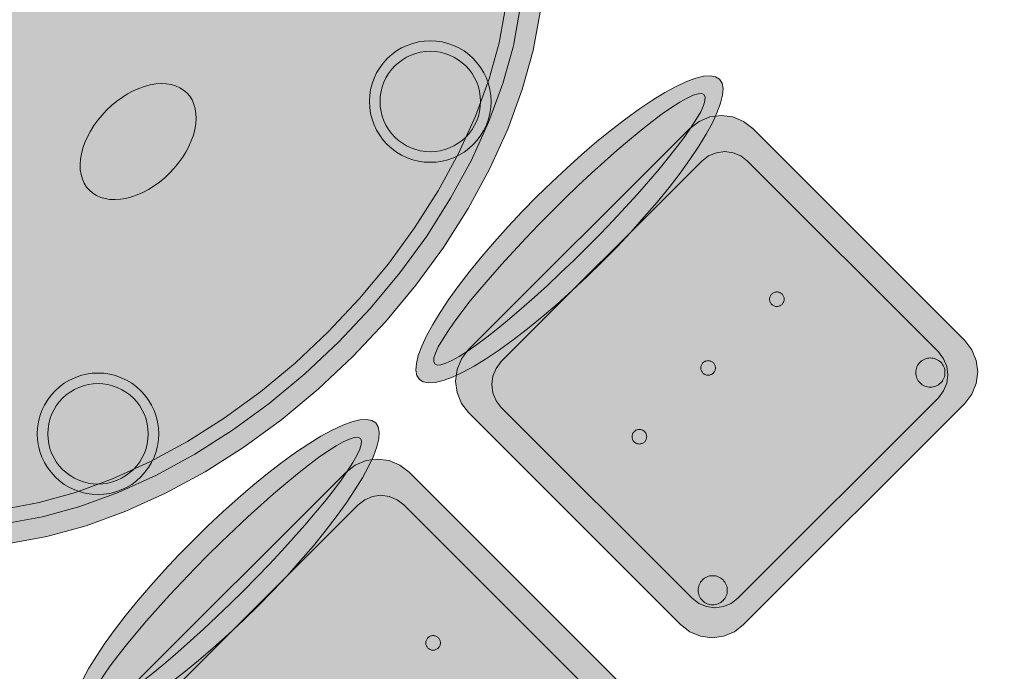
# Model space of a CAD drawing. Header units: metres. Extents: x 2172.2 to 2210.6, y 415.3 to 458.1.
# Tile 78 of 168: x 2175.7 to 2176.9, y 442 to 442.8. Entities that reach past the tile are written whole.
import ezdxf

# ---------------------------------------------------------------- set-up
doc = ezdxf.new("R2010")
doc.units = ezdxf.units.M
doc.layers.add('NC_N1_CHAIRS', color=7, linetype='CONTINUOUS', lineweight=13)
doc.layers.add('NC_N1_TABLES', color=7, linetype='CONTINUOUS', lineweight=13)

# ---------------------------------------------------------------- blocks, each defined once
blk = doc.blocks.new('NC_N1_DINING_2')
at = {"true_color": 0xf6f5ef}
h = blk.add_hatch(color=256, dxfattribs=at)
h.dxf.hatch_style = 1
h.paths.add_polyline_path([(0.6, 0), (0.5971, 0.0368), (0.5885, 0.0732), (0.5742, 0.1089), (0.5543, 0.1435), (0.5292, 0.1768), (0.4989, 0.2083), (0.4638, 0.2379), (0.4243, 0.2652), (0.3806, 0.2899), (0.3333, 0.3118), (0.2828, 0.3307), (0.2296, 0.3465), (0.1742, 0.3589), (0.1171, 0.3678), (0.0588, 0.3732), (0, 0.375), (-0.0588, 0.3732), (-0.1171, 0.3678), (-0.1742, 0.3589), (-0.2296, 0.3465), (-0.2828, 0.3307), (-0.3333, 0.3118), (-0.3806, 0.2899), (-0.4243, 0.2652), (-0.4638, 0.2379), (-0.4989, 0.2083), (-0.5292, 0.1768), (-0.5543, 0.1435), (-0.5742, 0.1089), (-0.5885, 0.0732), (-0.5971, 0.0368), (-0.6, 0), (-0.5971, -0.0368), (-0.5885, -0.0732), (-0.5742, -0.1089), (-0.5543, -0.1435), (-0.5292, -0.1768), (-0.4989, -0.2083), (-0.4638, -0.2379), (-0.4243, -0.2652), (-0.3806, -0.2899), (-0.3333, -0.3118), (-0.2828, -0.3307), (-0.2296, -0.3465), (-0.1742, -0.3589), (-0.1171, -0.3678), (-0.0588, -0.3732), (0, -0.375), (0.0588, -0.3732), (0.1171, -0.3678), (0.1742, -0.3589), (0.2296, -0.3465), (0.2828, -0.3307), (0.3333, -0.3118), (0.3806, -0.2899), (0.4243, -0.2652), (0.4638, -0.2379), (0.4989, -0.2083), (0.5292, -0.1768), (0.5543, -0.1435), (0.5742, -0.1089), (0.5885, -0.0732), (0.5971, -0.0368)])
at = {"color": 0, "linetype": 'CONTINUOUS', "lineweight": -2, "true_color": 0x2d3540}
blk.add_lwpolyline([(-0.4638, -0.2379), (-0.4243, -0.2652), (-0.3806, -0.2899), (-0.3333, -0.3118), (-0.2828, -0.3307), (-0.2296, -0.3465), (-0.1742, -0.3589), (-0.1171, -0.3678), (-0.0588, -0.3732), (0, -0.375), (0.0588, -0.3732), (0.1171, -0.3678), (0.1742, -0.3589), (0.2296, -0.3465), (0.2828, -0.3307), (0.3333, -0.3118), (0.3806, -0.2899), (0.4243, -0.2652), (0.4638, -0.2379)], dxfattribs=at)
at = {"color": 0, "linetype": 'CONTINUOUS', "lineweight": -2, "true_color": 0xa38246}
for points in [[(0.4486, -0.218), (0.411, -0.244), (0.3692, -0.2676), (0.3237, -0.2887), (0.2749, -0.307), (0.2233, -0.3222), (0.1695, -0.3343), (0.114, -0.343), (0.0573, -0.3482), (0, -0.35), (-0.0573, -0.3482), (-0.114, -0.343), (-0.1695, -0.3343), (-0.2233, -0.3222), (-0.2749, -0.307), (-0.3237, -0.2887), (-0.3692, -0.2676), (-0.411, -0.244), (-0.4486, -0.218)], [(0.4377, -0.2037), (0.4014, -0.2287), (0.361, -0.2516), (0.3167, -0.2721), (0.2692, -0.2899), (0.2188, -0.3048), (0.1661, -0.3166), (0.1117, -0.3251), (0.0562, -0.3303), (0, -0.332), (-0.0562, -0.3303), (-0.1117, -0.3251), (-0.1661, -0.3166), (-0.2188, -0.3048), (-0.2692, -0.2899), (-0.3167, -0.2721), (-0.361, -0.2516), (-0.4014, -0.2287), (-0.4377, -0.2037)]]:
    blk.add_lwpolyline(points, dxfattribs=at)
for points in [[(0.085, 0), (0.0846, 0.0054), (0.0834, 0.0107), (0.0813, 0.016), (0.0785, 0.021), (0.075, 0.0259), (0.0707, 0.0306), (0.0657, 0.0349), (0.0601, 0.0389), (0.0539, 0.0425), (0.0472, 0.0457), (0.0401, 0.0485), (0.0325, 0.0508), (0.0247, 0.0526), (0.0166, 0.0539), (0.0083, 0.0547), (0, 0.055), (-0.0083, 0.0547), (-0.0166, 0.0539), (-0.0247, 0.0526), (-0.0325, 0.0508), (-0.0401, 0.0485), (-0.0472, 0.0457), (-0.0539, 0.0425), (-0.0601, 0.0389), (-0.0657, 0.0349), (-0.0707, 0.0306), (-0.075, 0.0259), (-0.0785, 0.021), (-0.0813, 0.016), (-0.0834, 0.0107), (-0.0846, 0.0054), (-0.085, 0), (-0.0846, -0.0054), (-0.0834, -0.0107), (-0.0813, -0.016), (-0.0785, -0.021), (-0.075, -0.0259), (-0.0707, -0.0306), (-0.0657, -0.0349), (-0.0601, -0.0389), (-0.0539, -0.0425), (-0.0472, -0.0457), (-0.0401, -0.0485), (-0.0325, -0.0508), (-0.0247, -0.0526), (-0.0166, -0.0539), (-0.0083, -0.0547), (0, -0.055), (0.0083, -0.0547), (0.0166, -0.0539), (0.0247, -0.0526), (0.0325, -0.0508), (0.0401, -0.0485), (0.0472, -0.0457), (0.0539, -0.0425), (0.0601, -0.0389), (0.0657, -0.0349), (0.0707, -0.0306), (0.075, -0.0259), (0.0785, -0.021), (0.0813, -0.016), (0.0834, -0.0107), (0.0846, -0.0054)], [(-0.228, -0.22), (-0.2283, -0.2261), (-0.2292, -0.2321), (-0.2307, -0.238), (-0.2327, -0.2437), (-0.2353, -0.2492), (-0.2384, -0.2544), (-0.2421, -0.2593), (-0.2462, -0.2638), (-0.2507, -0.2679), (-0.2556, -0.2716), (-0.2608, -0.2747), (-0.2663, -0.2773), (-0.272, -0.2793), (-0.2779, -0.2808), (-0.2839, -0.2817), (-0.29, -0.282), (-0.2961, -0.2817), (-0.3021, -0.2808), (-0.308, -0.2793), (-0.3137, -0.2773), (-0.3192, -0.2747), (-0.3244, -0.2716), (-0.3293, -0.2679), (-0.3338, -0.2638), (-0.3379, -0.2593), (-0.3416, -0.2544), (-0.3447, -0.2492), (-0.3473, -0.2437), (-0.3493, -0.238), (-0.3508, -0.2321), (-0.3517, -0.2261), (-0.352, -0.22), (-0.3517, -0.2139), (-0.3508, -0.2079), (-0.3493, -0.202), (-0.3473, -0.1963), (-0.3447, -0.1908), (-0.3416, -0.1856), (-0.3379, -0.1807), (-0.3338, -0.1762), (-0.3293, -0.1721), (-0.3244, -0.1684), (-0.3192, -0.1653), (-0.3137, -0.1627), (-0.308, -0.1607), (-0.3021, -0.1592), (-0.2961, -0.1583), (-0.29, -0.158), (-0.2839, -0.1583), (-0.2779, -0.1592), (-0.272, -0.1607), (-0.2663, -0.1627), (-0.2608, -0.1653), (-0.2556, -0.1684), (-0.2507, -0.1721), (-0.2462, -0.1762), (-0.2421, -0.1807), (-0.2384, -0.1856), (-0.2353, -0.1908), (-0.2327, -0.1963), (-0.2307, -0.202), (-0.2292, -0.2079), (-0.2283, -0.2139)], [(0.352, -0.22), (0.3517, -0.2261), (0.3508, -0.2321), (0.3493, -0.238), (0.3473, -0.2437), (0.3447, -0.2492), (0.3416, -0.2544), (0.3379, -0.2593), (0.3338, -0.2638), (0.3293, -0.2679), (0.3244, -0.2716), (0.3192, -0.2747), (0.3137, -0.2773), (0.308, -0.2793), (0.3021, -0.2808), (0.2961, -0.2817), (0.29, -0.282), (0.2839, -0.2817), (0.2779, -0.2808), (0.272, -0.2793), (0.2663, -0.2773), (0.2608, -0.2747), (0.2556, -0.2716), (0.2507, -0.2679), (0.2462, -0.2638), (0.2421, -0.2593), (0.2384, -0.2544), (0.2353, -0.2492), (0.2327, -0.2437), (0.2307, -0.238), (0.2292, -0.2321), (0.2283, -0.2261), (0.228, -0.22), (0.2283, -0.2139), (0.2292, -0.2079), (0.2307, -0.202), (0.2327, -0.1963), (0.2353, -0.1908), (0.2384, -0.1856), (0.2421, -0.1807), (0.2462, -0.1762), (0.2507, -0.1721), (0.2556, -0.1684), (0.2608, -0.1653), (0.2663, -0.1627), (0.272, -0.1607), (0.2779, -0.1592), (0.2839, -0.1583), (0.29, -0.158), (0.2961, -0.1583), (0.3021, -0.1592), (0.308, -0.1607), (0.3137, -0.1627), (0.3192, -0.1653), (0.3244, -0.1684), (0.3293, -0.1721), (0.3338, -0.1762), (0.3379, -0.1807), (0.3416, -0.1856), (0.3447, -0.1908), (0.3473, -0.1963), (0.3493, -0.202), (0.3508, -0.2079), (0.3517, -0.2139)]]:
    blk.add_lwpolyline(points, close=True, dxfattribs=at)
at = {"color": 0, "linetype": 'CONTINUOUS', "lineweight": -2, "true_color": 0x89939a}
for points in [[(-0.215, -0.22), (-0.2154, -0.2274), (-0.2164, -0.2346), (-0.2182, -0.2418), (-0.2207, -0.2487), (-0.2239, -0.2554), (-0.2276, -0.2617), (-0.232, -0.2676), (-0.237, -0.273), (-0.2424, -0.278), (-0.2483, -0.2824), (-0.2546, -0.2861), (-0.2613, -0.2893), (-0.2682, -0.2918), (-0.2754, -0.2936), (-0.2826, -0.2946), (-0.29, -0.295), (-0.2974, -0.2946), (-0.3046, -0.2936), (-0.3118, -0.2918), (-0.3187, -0.2893), (-0.3254, -0.2861), (-0.3317, -0.2824), (-0.3376, -0.278), (-0.343, -0.273), (-0.348, -0.2676), (-0.3524, -0.2617), (-0.3561, -0.2554), (-0.3593, -0.2487), (-0.3618, -0.2418), (-0.3636, -0.2346), (-0.3646, -0.2274), (-0.365, -0.22), (-0.3646, -0.2126), (-0.3636, -0.2054), (-0.3618, -0.1982), (-0.3593, -0.1913), (-0.3561, -0.1846), (-0.3524, -0.1783), (-0.348, -0.1724), (-0.343, -0.167), (-0.3376, -0.162), (-0.3317, -0.1576), (-0.3254, -0.1539), (-0.3187, -0.1507), (-0.3118, -0.1482), (-0.3046, -0.1464), (-0.2974, -0.1454), (-0.29, -0.145), (-0.2826, -0.1454), (-0.2754, -0.1464), (-0.2682, -0.1482), (-0.2613, -0.1507), (-0.2546, -0.1539), (-0.2483, -0.1576), (-0.2424, -0.162), (-0.237, -0.167), (-0.232, -0.1724), (-0.2276, -0.1783), (-0.2239, -0.1846), (-0.2207, -0.1913), (-0.2182, -0.1982), (-0.2164, -0.2054), (-0.2154, -0.2126)], [(0.365, -0.22), (0.3646, -0.2274), (0.3636, -0.2346), (0.3618, -0.2418), (0.3593, -0.2487), (0.3561, -0.2554), (0.3524, -0.2617), (0.348, -0.2676), (0.343, -0.273), (0.3376, -0.278), (0.3317, -0.2824), (0.3254, -0.2861), (0.3187, -0.2893), (0.3118, -0.2918), (0.3046, -0.2936), (0.2974, -0.2946), (0.29, -0.295), (0.2826, -0.2946), (0.2754, -0.2936), (0.2682, -0.2918), (0.2613, -0.2893), (0.2546, -0.2861), (0.2483, -0.2824), (0.2424, -0.278), (0.237, -0.273), (0.232, -0.2676), (0.2276, -0.2617), (0.2239, -0.2554), (0.2207, -0.2487), (0.2182, -0.2418), (0.2164, -0.2346), (0.2154, -0.2274), (0.215, -0.22), (0.2154, -0.2126), (0.2164, -0.2054), (0.2182, -0.1982), (0.2207, -0.1913), (0.2239, -0.1846), (0.2276, -0.1783), (0.232, -0.1724), (0.237, -0.167), (0.2424, -0.162), (0.2483, -0.1576), (0.2546, -0.1539), (0.2613, -0.1507), (0.2682, -0.1482), (0.2754, -0.1464), (0.2826, -0.1454), (0.29, -0.145), (0.2974, -0.1454), (0.3046, -0.1464), (0.3118, -0.1482), (0.3187, -0.1507), (0.3254, -0.1539), (0.3317, -0.1576), (0.3376, -0.162), (0.343, -0.167), (0.348, -0.1724), (0.3524, -0.1783), (0.3561, -0.1846), (0.3593, -0.1913), (0.3618, -0.1982), (0.3636, -0.2054), (0.3646, -0.2126)]]:
    blk.add_lwpolyline(points, close=True, dxfattribs=at)
blk = doc.blocks.new('NC_N1_CHAIR_IVORY')
at = {"true_color": 0xf6f5ef}
h = blk.add_hatch(color=256, dxfattribs=at)
h.dxf.hatch_style = 1
h.paths.add_polyline_path([(0.262, 0.222), (0.2607, 0.2276), (0.257, 0.2331), (0.2507, 0.2385), (0.2421, 0.2438), (0.2311, 0.2489), (0.2178, 0.2537), (0.2025, 0.2582), (0.1853, 0.2623), (0.1662, 0.2661), (0.1456, 0.2694), (0.1235, 0.2723), (0.1003, 0.2747), (0.0761, 0.2765), (0.0511, 0.2779), (0.0257, 0.2787), (0, 0.279), (-0.0257, 0.2787), (-0.0511, 0.2779), (-0.0761, 0.2765), (-0.1003, 0.2747), (-0.1235, 0.2723), (-0.1456, 0.2694), (-0.1662, 0.2661), (-0.1853, 0.2623), (-0.2025, 0.2582), (-0.2178, 0.2537), (-0.2311, 0.2489), (-0.2421, 0.2438), (-0.2507, 0.2385), (-0.257, 0.2331), (-0.2607, 0.2276), (-0.262, 0.222), (-0.2607, 0.2164), (-0.257, 0.2109), (-0.2507, 0.2055), (-0.2421, 0.2002), (-0.2311, 0.1951), (-0.2178, 0.1903), (-0.2025, 0.1858), (-0.1853, 0.1817), (-0.1662, 0.1779), (-0.1456, 0.1746), (-0.1235, 0.1717), (-0.1003, 0.1693), (-0.0761, 0.1675), (-0.0511, 0.1661), (-0.0257, 0.1653), (0, 0.165), (0.0257, 0.1653), (0.0511, 0.1661), (0.0761, 0.1675), (0.1003, 0.1693), (0.1235, 0.1717), (0.1456, 0.1746), (0.1662, 0.1779), (0.1853, 0.1817), (0.2025, 0.1858), (0.2178, 0.1903), (0.2311, 0.1951), (0.2421, 0.2002), (0.2507, 0.2055), (0.257, 0.2109), (0.2607, 0.2164)])
at = {"true_color": 0xdbe4e9}
h = blk.add_hatch(color=256, dxfattribs=at)
h.dxf.hatch_style = 1
h.paths.add_polyline_path([(0.193, -0.275), (-0.193, -0.275), (-0.2072, -0.2731), (-0.2205, -0.2676), (-0.2319, -0.2589), (-0.2406, -0.2475), (-0.2461, -0.2342), (-0.248, -0.22), (-0.248, 0.15), (-0.2461, 0.1642), (-0.2406, 0.1775), (-0.2319, 0.1889), (-0.2205, 0.1976), (-0.2072, 0.2031), (-0.193, 0.205), (0.193, 0.205), (0.2072, 0.2031), (0.2205, 0.1976), (0.2319, 0.1889), (0.2406, 0.1775), (0.2461, 0.1642), (0.248, 0.15), (0.248, -0.22), (0.2461, -0.2342), (0.2406, -0.2475), (0.2319, -0.2589), (0.2205, -0.2676), (0.2072, -0.2731)])
at = {"true_color": 0xa38246}
h = blk.add_hatch(color=256, dxfattribs=at)
h.dxf.hatch_style = 1
h.paths.add_polyline_path([(-0.111, -0.02), (-0.111, -0.0209), (-0.1112, -0.0218), (-0.1114, -0.0226), (-0.1117, -0.0234), (-0.1121, -0.0242), (-0.1125, -0.025), (-0.113, -0.0257), (-0.1136, -0.0264), (-0.1143, -0.027), (-0.115, -0.0275), (-0.1158, -0.0279), (-0.1166, -0.0283), (-0.1174, -0.0286), (-0.1182, -0.0288), (-0.1191, -0.029), (-0.12, -0.029), (-0.1209, -0.029), (-0.1218, -0.0288), (-0.1226, -0.0286), (-0.1234, -0.0283), (-0.1242, -0.0279), (-0.125, -0.0275), (-0.1257, -0.027), (-0.1264, -0.0264), (-0.127, -0.0257), (-0.1275, -0.025), (-0.1279, -0.0242), (-0.1283, -0.0234), (-0.1286, -0.0226), (-0.1288, -0.0218), (-0.129, -0.0209), (-0.129, -0.02), (-0.129, -0.0191), (-0.1288, -0.0182), (-0.1286, -0.0174), (-0.1283, -0.0166), (-0.1279, -0.0158), (-0.1275, -0.015), (-0.127, -0.0143), (-0.1264, -0.0136), (-0.1257, -0.013), (-0.125, -0.0125), (-0.1242, -0.0121), (-0.1234, -0.0117), (-0.1226, -0.0114), (-0.1218, -0.0112), (-0.1209, -0.011), (-0.12, -0.011), (-0.1191, -0.011), (-0.1182, -0.0112), (-0.1174, -0.0114), (-0.1166, -0.0117), (-0.1158, -0.0121), (-0.115, -0.0125), (-0.1143, -0.013), (-0.1136, -0.0136), (-0.113, -0.0143), (-0.1125, -0.015), (-0.1121, -0.0158), (-0.1117, -0.0166), (-0.1114, -0.0174), (-0.1112, -0.0182), (-0.111, -0.0191)])
h = blk.add_hatch(color=256, dxfattribs=at)
h.dxf.hatch_style = 1
h.paths.add_polyline_path([(0.009, -0.02), (0.009, -0.0209), (0.0088, -0.0218), (0.0086, -0.0226), (0.0083, -0.0234), (0.0079, -0.0242), (0.0075, -0.025), (0.007, -0.0257), (0.0064, -0.0264), (0.0057, -0.027), (0.005, -0.0275), (0.0042, -0.0279), (0.0034, -0.0283), (0.0026, -0.0286), (0.0018, -0.0288), (0.0009, -0.029), (0, -0.029), (-0.0009, -0.029), (-0.0018, -0.0288), (-0.0026, -0.0286), (-0.0034, -0.0283), (-0.0042, -0.0279), (-0.005, -0.0275), (-0.0057, -0.027), (-0.0064, -0.0264), (-0.007, -0.0257), (-0.0075, -0.025), (-0.0079, -0.0242), (-0.0083, -0.0234), (-0.0086, -0.0226), (-0.0088, -0.0218), (-0.009, -0.0209), (-0.009, -0.02), (-0.009, -0.0191), (-0.0088, -0.0182), (-0.0086, -0.0174), (-0.0083, -0.0166), (-0.0079, -0.0158), (-0.0075, -0.015), (-0.007, -0.0143), (-0.0064, -0.0136), (-0.0057, -0.013), (-0.005, -0.0125), (-0.0042, -0.0121), (-0.0034, -0.0117), (-0.0026, -0.0114), (-0.0018, -0.0112), (-0.0009, -0.011), (0, -0.011), (0.0009, -0.011), (0.0018, -0.0112), (0.0026, -0.0114), (0.0034, -0.0117), (0.0042, -0.0121), (0.005, -0.0125), (0.0057, -0.013), (0.0064, -0.0136), (0.007, -0.0143), (0.0075, -0.015), (0.0079, -0.0158), (0.0083, -0.0166), (0.0086, -0.0174), (0.0088, -0.0182), (0.009, -0.0191)])
h = blk.add_hatch(color=256, dxfattribs=at)
h.dxf.hatch_style = 1
h.paths.add_polyline_path([(0.129, -0.02), (0.129, -0.0209), (0.1288, -0.0218), (0.1286, -0.0226), (0.1283, -0.0234), (0.1279, -0.0242), (0.1275, -0.025), (0.127, -0.0257), (0.1264, -0.0264), (0.1257, -0.027), (0.125, -0.0275), (0.1242, -0.0279), (0.1234, -0.0283), (0.1226, -0.0286), (0.1218, -0.0288), (0.1209, -0.029), (0.12, -0.029), (0.1191, -0.029), (0.1182, -0.0288), (0.1174, -0.0286), (0.1166, -0.0283), (0.1158, -0.0279), (0.115, -0.0275), (0.1143, -0.027), (0.1136, -0.0264), (0.113, -0.0257), (0.1125, -0.025), (0.1121, -0.0242), (0.1117, -0.0234), (0.1114, -0.0226), (0.1112, -0.0218), (0.111, -0.0209), (0.111, -0.02), (0.111, -0.0191), (0.1112, -0.0182), (0.1114, -0.0174), (0.1117, -0.0166), (0.1121, -0.0158), (0.1125, -0.015), (0.113, -0.0143), (0.1136, -0.0136), (0.1143, -0.013), (0.115, -0.0125), (0.1158, -0.0121), (0.1166, -0.0117), (0.1174, -0.0114), (0.1182, -0.0112), (0.1191, -0.011), (0.12, -0.011), (0.1209, -0.011), (0.1218, -0.0112), (0.1226, -0.0114), (0.1234, -0.0117), (0.1242, -0.0121), (0.125, -0.0125), (0.1257, -0.013), (0.1264, -0.0136), (0.127, -0.0143), (0.1275, -0.015), (0.1279, -0.0158), (0.1283, -0.0166), (0.1286, -0.0174), (0.1288, -0.0182), (0.129, -0.0191)])
h = blk.add_hatch(color=256, dxfattribs=at)
h.dxf.hatch_style = 1
h.paths.add_polyline_path([(-0.172, -0.218), (-0.1721, -0.2198), (-0.1723, -0.2215), (-0.1728, -0.2232), (-0.1734, -0.2249), (-0.1741, -0.2265), (-0.175, -0.228), (-0.1761, -0.2294), (-0.1773, -0.2307), (-0.1786, -0.2319), (-0.18, -0.233), (-0.1815, -0.2339), (-0.1831, -0.2346), (-0.1848, -0.2352), (-0.1865, -0.2357), (-0.1882, -0.2359), (-0.19, -0.236), (-0.1918, -0.2359), (-0.1935, -0.2357), (-0.1952, -0.2352), (-0.1969, -0.2346), (-0.1985, -0.2339), (-0.2, -0.233), (-0.2014, -0.2319), (-0.2027, -0.2307), (-0.2039, -0.2294), (-0.205, -0.228), (-0.2059, -0.2265), (-0.2066, -0.2249), (-0.2072, -0.2232), (-0.2077, -0.2215), (-0.2079, -0.2198), (-0.208, -0.218), (-0.2079, -0.2162), (-0.2077, -0.2145), (-0.2072, -0.2128), (-0.2066, -0.2111), (-0.2059, -0.2095), (-0.205, -0.208), (-0.2039, -0.2066), (-0.2027, -0.2053), (-0.2014, -0.2041), (-0.2, -0.203), (-0.1985, -0.2021), (-0.1969, -0.2014), (-0.1952, -0.2008), (-0.1935, -0.2003), (-0.1918, -0.2001), (-0.19, -0.2), (-0.1882, -0.2001), (-0.1865, -0.2003), (-0.1848, -0.2008), (-0.1831, -0.2014), (-0.1815, -0.2021), (-0.18, -0.203), (-0.1786, -0.2041), (-0.1773, -0.2053), (-0.1761, -0.2066), (-0.175, -0.208), (-0.1741, -0.2095), (-0.1734, -0.2111), (-0.1728, -0.2128), (-0.1723, -0.2145), (-0.1721, -0.2162)])
h = blk.add_hatch(color=256, dxfattribs=at)
h.dxf.hatch_style = 1
h.paths.add_polyline_path([(0.208, -0.218), (0.2079, -0.2198), (0.2077, -0.2215), (0.2072, -0.2232), (0.2066, -0.2249), (0.2059, -0.2265), (0.205, -0.228), (0.2039, -0.2294), (0.2027, -0.2307), (0.2014, -0.2319), (0.2, -0.233), (0.1985, -0.2339), (0.1969, -0.2346), (0.1952, -0.2352), (0.1935, -0.2357), (0.1918, -0.2359), (0.19, -0.236), (0.1882, -0.2359), (0.1865, -0.2357), (0.1848, -0.2352), (0.1831, -0.2346), (0.1815, -0.2339), (0.18, -0.233), (0.1786, -0.2319), (0.1773, -0.2307), (0.1761, -0.2294), (0.175, -0.228), (0.1741, -0.2265), (0.1734, -0.2249), (0.1728, -0.2232), (0.1723, -0.2215), (0.1721, -0.2198), (0.172, -0.218), (0.1721, -0.2162), (0.1723, -0.2145), (0.1728, -0.2128), (0.1734, -0.2111), (0.1741, -0.2095), (0.175, -0.208), (0.1761, -0.2066), (0.1773, -0.2053), (0.1786, -0.2041), (0.18, -0.203), (0.1815, -0.2021), (0.1831, -0.2014), (0.1848, -0.2008), (0.1865, -0.2003), (0.1882, -0.2001), (0.19, -0.2), (0.1918, -0.2001), (0.1935, -0.2003), (0.1952, -0.2008), (0.1969, -0.2014), (0.1985, -0.2021), (0.2, -0.203), (0.2014, -0.2041), (0.2027, -0.2053), (0.2039, -0.2066), (0.205, -0.208), (0.2059, -0.2095), (0.2066, -0.2111), (0.2072, -0.2128), (0.2077, -0.2145), (0.2079, -0.2162)])
at = {"color": 0, "linetype": 'CONTINUOUS', "lineweight": -2, "true_color": 0x2d3540}
for points in [[(0.262, 0.222), (0.2607, 0.2276), (0.257, 0.2331), (0.2507, 0.2385), (0.2421, 0.2438), (0.2311, 0.2489), (0.2178, 0.2537), (0.2025, 0.2582), (0.1853, 0.2623), (0.1662, 0.2661), (0.1456, 0.2694), (0.1235, 0.2723), (0.1003, 0.2747), (0.0761, 0.2765), (0.0511, 0.2779), (0.0257, 0.2787), (0, 0.279), (-0.0257, 0.2787), (-0.0511, 0.2779), (-0.0761, 0.2765), (-0.1003, 0.2747), (-0.1235, 0.2723), (-0.1456, 0.2694), (-0.1662, 0.2661), (-0.1853, 0.2623), (-0.2025, 0.2582), (-0.2178, 0.2537), (-0.2311, 0.2489), (-0.2421, 0.2438), (-0.2507, 0.2385), (-0.257, 0.2331), (-0.2607, 0.2276), (-0.262, 0.222), (-0.2607, 0.2164), (-0.257, 0.2109), (-0.2507, 0.2055), (-0.2421, 0.2002), (-0.2311, 0.1951), (-0.2178, 0.1903), (-0.2025, 0.1858), (-0.1853, 0.1817), (-0.1662, 0.1779), (-0.1456, 0.1746), (-0.1235, 0.1717), (-0.1003, 0.1693), (-0.0761, 0.1675), (-0.0511, 0.1661), (-0.0257, 0.1653), (0, 0.165), (0.0257, 0.1653), (0.0511, 0.1661), (0.0761, 0.1675), (0.1003, 0.1693), (0.1235, 0.1717), (0.1456, 0.1746), (0.1662, 0.1779), (0.1853, 0.1817), (0.2025, 0.1858), (0.2178, 0.1903), (0.2311, 0.1951), (0.2421, 0.2002), (0.2507, 0.2055), (0.257, 0.2109), (0.2607, 0.2164)], [(0.193, -0.275), (-0.193, -0.275), (-0.2072, -0.2731), (-0.2205, -0.2676), (-0.2319, -0.2589), (-0.2406, -0.2475), (-0.2461, -0.2342), (-0.248, -0.22), (-0.248, 0.15), (-0.2461, 0.1642), (-0.2406, 0.1775), (-0.2319, 0.1889), (-0.2205, 0.1976), (-0.2072, 0.2031), (-0.193, 0.205), (0.193, 0.205), (0.2072, 0.2031), (0.2205, 0.1976), (0.2319, 0.1889), (0.2406, 0.1775), (0.2461, 0.1642), (0.248, 0.15), (0.248, -0.22), (0.2461, -0.2342), (0.2406, -0.2475), (0.2319, -0.2589), (0.2205, -0.2676), (0.2072, -0.2731)]]:
    blk.add_lwpolyline(points, close=True, dxfattribs=at)
at = {"color": 0, "linetype": 'CONTINUOUS', "lineweight": -2, "true_color": 0xa38246}
for points in [[(0.235, 0.222), (0.2339, 0.225), (0.2305, 0.228), (0.2249, 0.231), (0.2171, 0.2339), (0.2073, 0.2366), (0.1954, 0.2392), (0.1817, 0.2417), (0.1662, 0.2439), (0.1491, 0.246), (0.1306, 0.2478), (0.1108, 0.2493), (0.0899, 0.2506), (0.0682, 0.2517), (0.0458, 0.2524), (0.023, 0.2529), (0, 0.253), (-0.023, 0.2529), (-0.0458, 0.2524), (-0.0682, 0.2517), (-0.0899, 0.2506), (-0.1108, 0.2493), (-0.1306, 0.2478), (-0.1491, 0.246), (-0.1662, 0.2439), (-0.1817, 0.2417), (-0.1954, 0.2392), (-0.2073, 0.2366), (-0.2171, 0.2339), (-0.2249, 0.231), (-0.2305, 0.228), (-0.2339, 0.225), (-0.235, 0.222), (-0.2339, 0.219), (-0.2305, 0.216), (-0.2249, 0.213), (-0.2171, 0.2101), (-0.2073, 0.2074), (-0.1954, 0.2048), (-0.1817, 0.2023), (-0.1662, 0.2001), (-0.1491, 0.198), (-0.1306, 0.1962), (-0.1108, 0.1947), (-0.0899, 0.1934), (-0.0682, 0.1923), (-0.0458, 0.1916), (-0.023, 0.1911), (0, 0.191), (0.023, 0.1911), (0.0458, 0.1916), (0.0682, 0.1923), (0.0899, 0.1934), (0.1108, 0.1947), (0.1306, 0.1962), (0.1491, 0.198), (0.1662, 0.2001), (0.1817, 0.2023), (0.1954, 0.2048), (0.2073, 0.2074), (0.2171, 0.2101), (0.2249, 0.213), (0.2305, 0.216), (0.2339, 0.219)], [(0.175, -0.247), (-0.175, -0.247), (-0.1854, -0.2456), (-0.195, -0.2416), (-0.2033, -0.2353), (-0.2096, -0.227), (-0.2136, -0.2174), (-0.215, -0.207), (-0.215, 0.126), (-0.2136, 0.1364), (-0.2096, 0.146), (-0.2033, 0.1543), (-0.195, 0.1606), (-0.1854, 0.1646), (-0.175, 0.166), (0.175, 0.166), (0.1854, 0.1646), (0.195, 0.1606), (0.2033, 0.1543), (0.2096, 0.146), (0.2136, 0.1364), (0.215, 0.126), (0.215, -0.207), (0.2136, -0.2174), (0.2096, -0.227), (0.2033, -0.2353), (0.195, -0.2416), (0.1854, -0.2456)]]:
    blk.add_lwpolyline(points, close=True, dxfattribs=at)
at = {"color": 0, "linetype": 'CONTINUOUS', "lineweight": -2}
for points in [[(-0.111, -0.02), (-0.111, -0.0209), (-0.1112, -0.0218), (-0.1114, -0.0226), (-0.1117, -0.0234), (-0.1121, -0.0242), (-0.1125, -0.025), (-0.113, -0.0257), (-0.1136, -0.0264), (-0.1143, -0.027), (-0.115, -0.0275), (-0.1158, -0.0279), (-0.1166, -0.0283), (-0.1174, -0.0286), (-0.1182, -0.0288), (-0.1191, -0.029), (-0.12, -0.029), (-0.1209, -0.029), (-0.1218, -0.0288), (-0.1226, -0.0286), (-0.1234, -0.0283), (-0.1242, -0.0279), (-0.125, -0.0275), (-0.1257, -0.027), (-0.1264, -0.0264), (-0.127, -0.0257), (-0.1275, -0.025), (-0.1279, -0.0242), (-0.1283, -0.0234), (-0.1286, -0.0226), (-0.1288, -0.0218), (-0.129, -0.0209), (-0.129, -0.02), (-0.129, -0.0191), (-0.1288, -0.0182), (-0.1286, -0.0174), (-0.1283, -0.0166), (-0.1279, -0.0158), (-0.1275, -0.015), (-0.127, -0.0143), (-0.1264, -0.0136), (-0.1257, -0.013), (-0.125, -0.0125), (-0.1242, -0.0121), (-0.1234, -0.0117), (-0.1226, -0.0114), (-0.1218, -0.0112), (-0.1209, -0.011), (-0.12, -0.011), (-0.1191, -0.011), (-0.1182, -0.0112), (-0.1174, -0.0114), (-0.1166, -0.0117), (-0.1158, -0.0121), (-0.115, -0.0125), (-0.1143, -0.013), (-0.1136, -0.0136), (-0.113, -0.0143), (-0.1125, -0.015), (-0.1121, -0.0158), (-0.1117, -0.0166), (-0.1114, -0.0174), (-0.1112, -0.0182), (-0.111, -0.0191)], [(0.009, -0.02), (0.009, -0.0209), (0.0088, -0.0218), (0.0086, -0.0226), (0.0083, -0.0234), (0.0079, -0.0242), (0.0075, -0.025), (0.007, -0.0257), (0.0064, -0.0264), (0.0057, -0.027), (0.005, -0.0275), (0.0042, -0.0279), (0.0034, -0.0283), (0.0026, -0.0286), (0.0018, -0.0288), (0.0009, -0.029), (0, -0.029), (-0.0009, -0.029), (-0.0018, -0.0288), (-0.0026, -0.0286), (-0.0034, -0.0283), (-0.0042, -0.0279), (-0.005, -0.0275), (-0.0057, -0.027), (-0.0064, -0.0264), (-0.007, -0.0257), (-0.0075, -0.025), (-0.0079, -0.0242), (-0.0083, -0.0234), (-0.0086, -0.0226), (-0.0088, -0.0218), (-0.009, -0.0209), (-0.009, -0.02), (-0.009, -0.0191), (-0.0088, -0.0182), (-0.0086, -0.0174), (-0.0083, -0.0166), (-0.0079, -0.0158), (-0.0075, -0.015), (-0.007, -0.0143), (-0.0064, -0.0136), (-0.0057, -0.013), (-0.005, -0.0125), (-0.0042, -0.0121), (-0.0034, -0.0117), (-0.0026, -0.0114), (-0.0018, -0.0112), (-0.0009, -0.011), (0, -0.011), (0.0009, -0.011), (0.0018, -0.0112), (0.0026, -0.0114), (0.0034, -0.0117), (0.0042, -0.0121), (0.005, -0.0125), (0.0057, -0.013), (0.0064, -0.0136), (0.007, -0.0143), (0.0075, -0.015), (0.0079, -0.0158), (0.0083, -0.0166), (0.0086, -0.0174), (0.0088, -0.0182), (0.009, -0.0191)], [(0.129, -0.02), (0.129, -0.0209), (0.1288, -0.0218), (0.1286, -0.0226), (0.1283, -0.0234), (0.1279, -0.0242), (0.1275, -0.025), (0.127, -0.0257), (0.1264, -0.0264), (0.1257, -0.027), (0.125, -0.0275), (0.1242, -0.0279), (0.1234, -0.0283), (0.1226, -0.0286), (0.1218, -0.0288), (0.1209, -0.029), (0.12, -0.029), (0.1191, -0.029), (0.1182, -0.0288), (0.1174, -0.0286), (0.1166, -0.0283), (0.1158, -0.0279), (0.115, -0.0275), (0.1143, -0.027), (0.1136, -0.0264), (0.113, -0.0257), (0.1125, -0.025), (0.1121, -0.0242), (0.1117, -0.0234), (0.1114, -0.0226), (0.1112, -0.0218), (0.111, -0.0209), (0.111, -0.02), (0.111, -0.0191), (0.1112, -0.0182), (0.1114, -0.0174), (0.1117, -0.0166), (0.1121, -0.0158), (0.1125, -0.015), (0.113, -0.0143), (0.1136, -0.0136), (0.1143, -0.013), (0.115, -0.0125), (0.1158, -0.0121), (0.1166, -0.0117), (0.1174, -0.0114), (0.1182, -0.0112), (0.1191, -0.011), (0.12, -0.011), (0.1209, -0.011), (0.1218, -0.0112), (0.1226, -0.0114), (0.1234, -0.0117), (0.1242, -0.0121), (0.125, -0.0125), (0.1257, -0.013), (0.1264, -0.0136), (0.127, -0.0143), (0.1275, -0.015), (0.1279, -0.0158), (0.1283, -0.0166), (0.1286, -0.0174), (0.1288, -0.0182), (0.129, -0.0191)], [(-0.172, -0.218), (-0.1721, -0.2198), (-0.1723, -0.2215), (-0.1728, -0.2232), (-0.1734, -0.2249), (-0.1741, -0.2265), (-0.175, -0.228), (-0.1761, -0.2294), (-0.1773, -0.2307), (-0.1786, -0.2319), (-0.18, -0.233), (-0.1815, -0.2339), (-0.1831, -0.2346), (-0.1848, -0.2352), (-0.1865, -0.2357), (-0.1882, -0.2359), (-0.19, -0.236), (-0.1918, -0.2359), (-0.1935, -0.2357), (-0.1952, -0.2352), (-0.1969, -0.2346), (-0.1985, -0.2339), (-0.2, -0.233), (-0.2014, -0.2319), (-0.2027, -0.2307), (-0.2039, -0.2294), (-0.205, -0.228), (-0.2059, -0.2265), (-0.2066, -0.2249), (-0.2072, -0.2232), (-0.2077, -0.2215), (-0.2079, -0.2198), (-0.208, -0.218), (-0.2079, -0.2162), (-0.2077, -0.2145), (-0.2072, -0.2128), (-0.2066, -0.2111), (-0.2059, -0.2095), (-0.205, -0.208), (-0.2039, -0.2066), (-0.2027, -0.2053), (-0.2014, -0.2041), (-0.2, -0.203), (-0.1985, -0.2021), (-0.1969, -0.2014), (-0.1952, -0.2008), (-0.1935, -0.2003), (-0.1918, -0.2001), (-0.19, -0.2), (-0.1882, -0.2001), (-0.1865, -0.2003), (-0.1848, -0.2008), (-0.1831, -0.2014), (-0.1815, -0.2021), (-0.18, -0.203), (-0.1786, -0.2041), (-0.1773, -0.2053), (-0.1761, -0.2066), (-0.175, -0.208), (-0.1741, -0.2095), (-0.1734, -0.2111), (-0.1728, -0.2128), (-0.1723, -0.2145), (-0.1721, -0.2162)], [(0.208, -0.218), (0.2079, -0.2198), (0.2077, -0.2215), (0.2072, -0.2232), (0.2066, -0.2249), (0.2059, -0.2265), (0.205, -0.228), (0.2039, -0.2294), (0.2027, -0.2307), (0.2014, -0.2319), (0.2, -0.233), (0.1985, -0.2339), (0.1969, -0.2346), (0.1952, -0.2352), (0.1935, -0.2357), (0.1918, -0.2359), (0.19, -0.236), (0.1882, -0.2359), (0.1865, -0.2357), (0.1848, -0.2352), (0.1831, -0.2346), (0.1815, -0.2339), (0.18, -0.233), (0.1786, -0.2319), (0.1773, -0.2307), (0.1761, -0.2294), (0.175, -0.228), (0.1741, -0.2265), (0.1734, -0.2249), (0.1728, -0.2232), (0.1723, -0.2215), (0.1721, -0.2198), (0.172, -0.218), (0.1721, -0.2162), (0.1723, -0.2145), (0.1728, -0.2128), (0.1734, -0.2111), (0.1741, -0.2095), (0.175, -0.208), (0.1761, -0.2066), (0.1773, -0.2053), (0.1786, -0.2041), (0.18, -0.203), (0.1815, -0.2021), (0.1831, -0.2014), (0.1848, -0.2008), (0.1865, -0.2003), (0.1882, -0.2001), (0.19, -0.2), (0.1918, -0.2001), (0.1935, -0.2003), (0.1952, -0.2008), (0.1969, -0.2014), (0.1985, -0.2021), (0.2, -0.203), (0.2014, -0.2041), (0.2027, -0.2053), (0.2039, -0.2066), (0.205, -0.208), (0.2059, -0.2095), (0.2066, -0.2111), (0.2072, -0.2128), (0.2077, -0.2145), (0.2079, -0.2162)]]:
    blk.add_lwpolyline(points, close=True, dxfattribs=at)

msp = doc.modelspace()

# ---------------------------------------------------------------- block references
at = {"layer": 'NC_N1_CHAIRS', "linetype": 'CONTINUOUS', "yscale": -1.0000000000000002, "rotation": -135}
for p in [(2176.56, 442.361), (2176.1357, 441.9368)]:
    msp.add_blockref('NC_N1_CHAIR_IVORY', p, dxfattribs=at)
at = {"layer": 'NC_N1_TABLES', "linetype": 'CONTINUOUS', "yscale": -1.0000000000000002, "rotation": -135}
msp.add_blockref('NC_N1_DINING_2', (2175.8706, 442.6262), dxfattribs=at)

doc.saveas('drawing.dxf')
